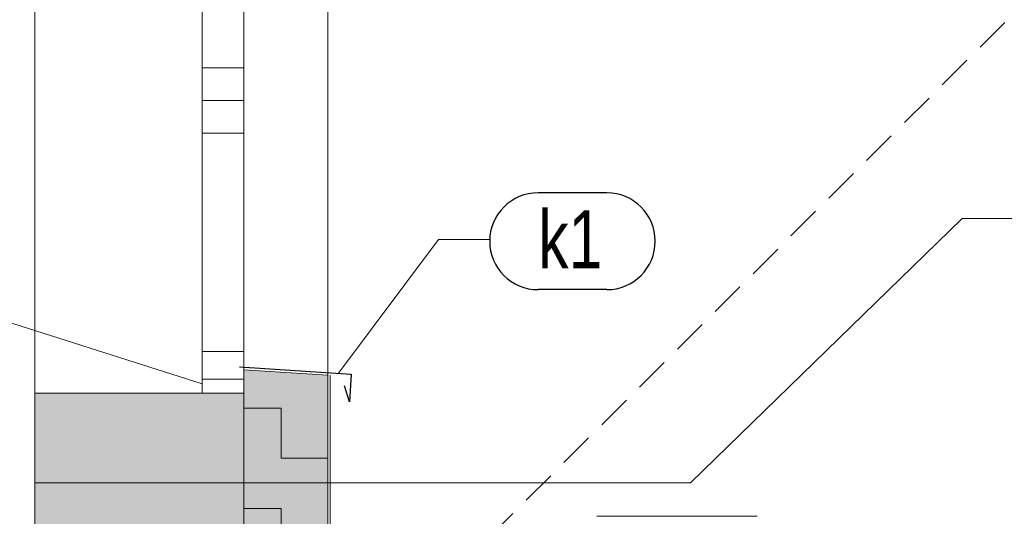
# Model space of a CAD drawing. Header units: millimetres. Extents: x 29003 to 60673, y -60985 to 17010.
# Tile 121 of 128: x 42854 to 44971, y 10891 to 11960. Entities that reach past the tile are written whole.
import ezdxf

# ---------------------------------------------------------------- set-up
doc = ezdxf.new("R2010")
doc.units = ezdxf.units.MM
doc.linetypes.add('JIS_02_1.2', pattern=[115, 75, -40])
for name, color, linetype, lineweight in [('XR$1$ŘEZY_1', 7, 'Continuous', 25), ('XR$2$ŘEZY - KOTY_ TEXTY_1', 7, 'Continuous', 25), ('XR$3$ŘEZY - FILING_1', 7, 'Continuous', 25)]:
    doc.layers.add(name, color=color, linetype=linetype, lineweight=lineweight)
doc.styles.add('ARIAL', font='ARIAL.TTF')

msp = doc.modelspace()

# ---------------------------------------------------------------- hatches: boundary and pattern name
at = {"layer": 'XR$3$ŘEZY - FILING_1', "linetype": 'Continuous', "lineweight": 13}
msp.add_hatch(color=254, dxfattribs=at).paths.add_polyline_path([(43335.9, 11156.2), (42885.9, 11156.2), (42885.9, 10751.2), (37355.9, 10751.2), (37355.9, 13501.2), (42885.9, 13501.2), (42885.9, 13241.2), (43185.9, 13241.2), (43185.9, 13542.3), (43640, 13537), (43640, 13722), (37355.9, 13831.7), (37355.9, 15551.2), (37655.9, 15551.2), (37655.9, 15738.8), (35172.3, 15738.8), (35163.5, 15665.6), (35111.4, 15551.2), (35183.4, 15551.2), (35183.4, 15271.2), (35383.4, 15271.2), (35383.4, 15551.2), (36905.9, 15551.2), (36905.9, 10751.2), (36221.2, 10751.2), (36236.5, 10723.7), (36259.9, 10696.5), (36279.3, 10661.4), (36294.9, 10622.5), (36310.5, 10579.6), (36337.8, 10548.5), (36368.9, 10517.3), (36396.2, 10486.2), (36411.7, 10443.3), (36412.8, 10401.2), (42731, 10401.2), (42731, 9182.6), (43335.9, 9182.6), (43335.9, 9735.7), (43305.9, 9735.7), (43305.9, 10334.2), (43335.9, 10334.2)])
msp.add_hatch(color=11, dxfattribs=at).paths.add_polyline_path([(43335.9, 11206.6), (43335.9, 10334.2), (43515.9, 10334.2), (43515.9, 11195)], flags=0)
h = msp.add_hatch(dxfattribs=at)
h.set_pattern_fill('VZOR', scale=108, style=0, pattern_type=2)
h.set_pattern_definition([(0, (216, 216), (108, 108), [108, -108]), (90, (216, 216), (-108, 108), [108, -108])])
h.paths.add_polyline_path([(43335.9, 11206.6), (43335.9, 10334.2), (43515.9, 10334.2), (43515.9, 11195)], flags=0)

# ---------------------------------------------------------------- linework, layer by layer
at = {"layer": 'XR$1$ŘEZY_1', "color": 7, "linetype": 'Continuous', "lineweight": 13}
for p, q in [((42885.9, 11156.2), (42885.9, 13241.2)), ((43515.9, 11195), (43515.9, 13201.2)), ((43335.9, 11206.6), (43515.9, 11195)), ((43335.9, 11156.2), (43335.9, 11206.6)), ((43335.9, 11156.2), (43335.9, 11206.6)), ((43335.9, 11206.6), (43515.9, 11195)), ((43335.9, 11206.6), (43335.9, 11156.2)), ((43515.9, 10355.7), (43515.9, 11195)), ((43515.9, 10334.2), (43515.9, 11195)), ((43520.9, 10332.6), (43520.9, 11195)), ((42885.9, 11156.2), (43335.9, 11156.2)), ((42885.9, 11156.2), (42885.9, 10751.2)), ((43335.9, 9835), (43335.9, 11156.2)), ((43335.9, 10334.2), (43335.9, 11156.2)), ((43335.9, 11156.2), (43335.9, 10334.2))]:
    msp.add_line(p, q, dxfattribs=at)
at = {"layer": 'XR$1$ŘEZY_1', "color": 132, "linetype": 'Continuous', "lineweight": 13}
for p, q in [((43245.9, 11156.2), (43245.9, 13241.2)), ((43335.9, 11156.2), (43335.9, 13241.2)), ((43335.9, 11856.2), (43245.9, 11856.2)), ((43335.9, 11786.2), (43245.9, 11786.2)), ((43335.9, 11716.2), (43245.9, 11716.2)), ((43245.9, 11246.2), (43335.9, 11246.2)), ((43245.9, 11186.2), (43335.9, 11186.2))]:
    msp.add_line(p, q, dxfattribs=at)
at = {"layer": 'XR$1$ŘEZY_1', "color": 7, "linetype": 'JIS_02_1.2', "lineweight": 13}
msp.add_line((43617.1, 10600.6), (45267.9, 12250), dxfattribs=at)
at = {"layer": 'XR$1$ŘEZY_1', "color": 7, "linetype": 'Continuous', "lineweight": 25}
for p, q in [((43326.6, 11212.7), (43566.5, 11197.3)), ((43566.5, 11197.3), (43562.7, 11137.4)), ((43562.7, 11137.4), (43551.8, 11171.9))]:
    msp.add_line(p, q, dxfattribs=at)
at = {"layer": 'XR$2$ŘEZY - KOTY_ TEXTY_1', "color": 3, "linetype": 'Continuous', "lineweight": 25}
for p, q in [((44115.9, 11587.4), (43968.4, 11587.4)), ((44115.9, 11379.1), (43968.4, 11379.1))]:
    msp.add_line(p, q, dxfattribs=at)
at = {"layer": 'XR$2$ŘEZY - KOTY_ TEXTY_1', "color": 3, "linetype": 'Continuous', "lineweight": 13}
for p, q in [((44879.9, 11532.1), (44295.8, 10963.3)), ((44879.9, 11532.1), (45139.9, 11532.1)), ((43754.2, 11487.4), (43538.8, 11199.1)), ((43864.2, 11487.4), (43754.2, 11487.4)), ((42885.9, 10963.3), (44295.8, 10963.3)), ((44439.3, 10891.3), (44094.9, 10891.3))]:
    msp.add_line(p, q, dxfattribs=at)
at = {"layer": 'XR$2$ŘEZY - KOTY_ TEXTY_1', "color": 7, "linetype": 'Continuous', "lineweight": 13}
msp.add_line((42716.6, 11345.2), (43245.9, 11176.2), dxfattribs=at)
at = {"layer": 'XR$2$ŘEZY - KOTY_ TEXTY_1', "color": 3, "linetype": 'Continuous', "lineweight": 25}
for centre, start, end in [((43968.4, 11483.3), 90, 270), ((44115.9, 11483.3), 270, 90)]:
    msp.add_arc(centre, 104.2, start, end, dxfattribs=at)

# ---------------------------------------------------------------- texts
at = {"layer": 'XR$2$ŘEZY - KOTY_ TEXTY_1', "color": 3, "linetype": 'Continuous', "lineweight": 25, "insert": (43968.4, 11424.9), "char_height": 125, "width": 194.675, "attachment_point": 7, "style": 'ARIAL'}
msp.add_mtext('\\W0.75;k1', dxfattribs=at)

doc.saveas('drawing.dxf')
